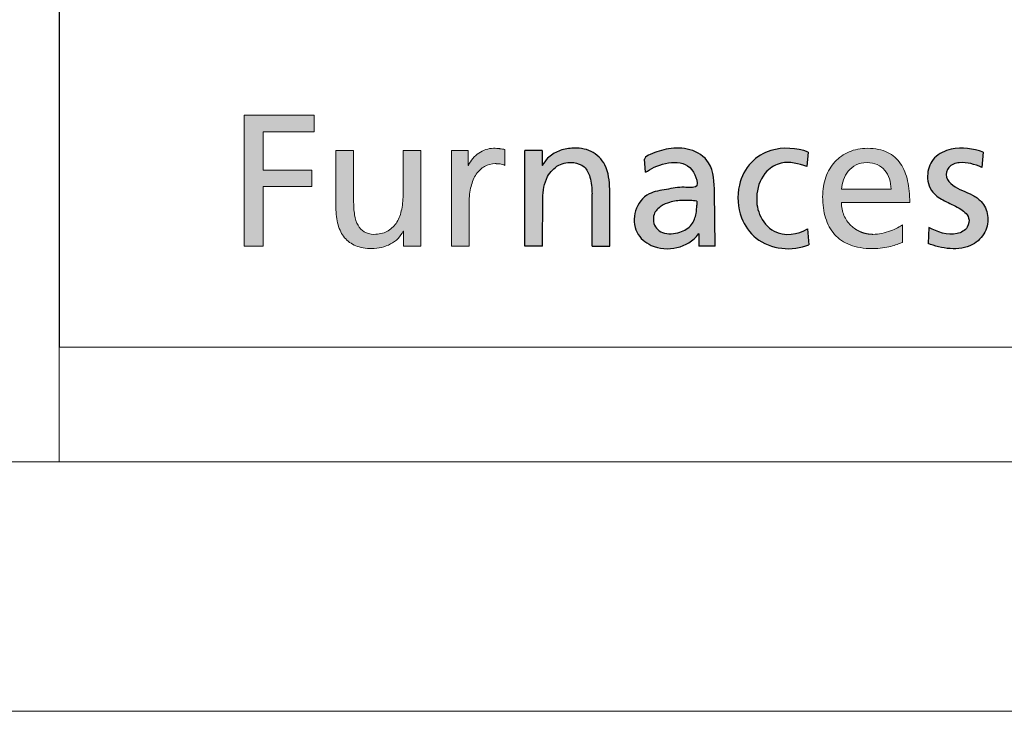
# Model space of a CAD drawing. Header units: millimetres. Extents: x 15 to 592, y 5 to 415.
# Tile 2 of 12: x 403 to 423, y 5 to 19. Entities that reach past the tile are written whole.
import ezdxf

# ---------------------------------------------------------------- set-up
doc = ezdxf.new("R2010")
doc.units = ezdxf.units.MM
doc.layers.add('FORMAT', color=7, linetype='Continuous')

# ---------------------------------------------------------------- blocks, each defined once
blk = doc.blocks.new('LOGO_sombreado')
at = {"linetype": 'Continuous'}
blk.add_hatch(color=7, dxfattribs=at).paths.add_polyline_path([(4.078, 4.32), (5.1, 4.32), (5.1, 4.651), (3.702, 4.651), (3.702, 2.023), (4.078, 2.023), (4.078, 3.22), (5.054, 3.22), (5.054, 3.551), (4.078, 3.551)], flags=0)
blk.add_hatch(color=7, dxfattribs=at).paths.add_polyline_path([(4.078, 4.32), (5.1, 4.32), (5.1, 4.651), (3.702, 4.651), (3.702, 2.023), (4.078, 2.023), (4.078, 3.22), (5.054, 3.22), (5.054, 3.551), (4.078, 3.551)], flags=0)
h = blk.add_hatch(color=7, dxfattribs=at)
edge = h.paths.add_edge_path(flags=0)
edge.add_line((8.928, 3.962), (8.875, 3.972))
edge.add_spline(control_points=[(8.875, 3.972), (8.858, 3.975), (8.841, 3.978), (8.823, 3.98)], knot_values=[22.132418, 22.132418, 22.132418, 22.132418, 23.132418, 23.132418, 23.132418, 23.132418], weights=[1, 1, 1, 1], degree=3, periodic=0)
edge.add_arc((8.709, 3.1), 0.888, 82.6219, 86.3614)
edge.add_spline(control_points=[(8.765, 3.986), (8.745, 3.987), (8.722, 3.988), (8.695, 3.988), (8.644, 3.988), (8.593, 3.979), (8.544, 3.963)], knot_values=[0.065266, 0.065266, 0.065266, 0.065266, 1.065266, 1.065266, 1.065266, 2.065266, 2.065266, 2.065266, 2.065266], weights=[1, 1, 1, 1, 1, 1, 1], degree=3, periodic=0)
edge.add_spline(control_points=[(8.544, 3.963), (8.495, 3.946), (8.448, 3.922), (8.404, 3.892)], knot_values=[2.065266, 2.065266, 2.065266, 2.065266, 3.065266, 3.065266, 3.065266, 3.065266], weights=[1, 1, 1, 1], degree=3, periodic=0)
edge.add_spline(control_points=[(8.404, 3.892), (8.36, 3.861), (8.319, 3.825), (8.283, 3.783)], knot_values=[3.065266, 3.065266, 3.065266, 3.065266, 4.065266, 4.065266, 4.065266, 4.065266], weights=[1, 1, 1, 1], degree=3, periodic=0)
edge.add_spline(control_points=[(8.283, 3.783), (8.248, 3.742), (8.218, 3.695), (8.194, 3.646)], knot_values=[4.065266, 4.065266, 4.065266, 4.065266, 5.065266, 5.065266, 5.065266, 5.065266], weights=[1, 1, 1, 1], degree=3, periodic=0)
edge.add_line((8.194, 3.646), (8.187, 3.646))
edge.add_line((8.187, 3.646), (8.187, 3.943))
edge.add_line((8.187, 3.943), (8.021, 3.943))
edge.add_line((8.021, 3.943), (7.856, 3.943))
edge.add_line((7.856, 3.943), (7.856, 3.703))
edge.add_line((7.856, 3.703), (7.856, 2.023))
edge.add_line((7.856, 2.023), (8.209, 2.023))
edge.add_spline(control_points=[(8.209, 2.023), (8.209, 2.314), (8.209, 2.605), (8.209, 2.896), (8.209, 3.017), (8.222, 3.126), (8.247, 3.222)], knot_values=[12.065266, 12.065266, 12.065266, 12.065266, 13.065266, 13.065266, 13.065266, 14.065266, 14.065266, 14.065266, 14.065266], weights=[1, 1, 1, 1, 1, 1, 1], degree=3, periodic=0)
edge.add_spline(control_points=[(8.247, 3.222), (8.271, 3.318), (8.307, 3.401), (8.352, 3.469)], knot_values=[14.065266, 14.065266, 14.065266, 14.065266, 15.065266, 15.065266, 15.065266, 15.065266], weights=[1, 1, 1, 1], degree=3, periodic=0)
edge.add_spline(control_points=[(8.352, 3.469), (8.398, 3.537), (8.454, 3.589), (8.518, 3.625)], knot_values=[15.065266, 15.065266, 15.065266, 15.065266, 16.065266, 16.065266, 16.065266, 16.065266], weights=[1, 1, 1, 1], degree=3, periodic=0)
edge.add_spline(control_points=[(8.518, 3.625), (8.582, 3.661), (8.654, 3.68), (8.733, 3.68)], knot_values=[16.065266, 16.065266, 16.065266, 16.065266, 17.065266, 17.065266, 17.065266, 17.065266], weights=[1, 1, 1, 1], degree=3, periodic=0)
edge.add_arc((8.733, 2.982), 0.698, 86.1548, 90.0023, ccw=False)
edge.add_spline(control_points=[(8.78, 3.678), (8.796, 3.677), (8.813, 3.675), (8.829, 3.673)], knot_values=[17.132418, 17.132418, 17.132418, 17.132418, 18.132418, 18.132418, 18.132418, 18.132418], weights=[1, 1, 1, 1], degree=3, periodic=0)
edge.add_spline(control_points=[(8.829, 3.673), (8.846, 3.67), (8.863, 3.667), (8.879, 3.662)], knot_values=[18.132418, 18.132418, 18.132418, 18.132418, 19.132418, 19.132418, 19.132418, 19.132418], weights=[1, 1, 1, 1], degree=3, periodic=0)
edge.add_spline(control_points=[(8.879, 3.662), (8.896, 3.658), (8.912, 3.652), (8.928, 3.646)], knot_values=[19.132418, 19.132418, 19.132418, 19.132418, 20.132418, 20.132418, 20.132418, 20.132418], weights=[1, 1, 1, 1], degree=3, periodic=0)
edge.add_line((8.928, 3.646), (8.928, 3.962))
h = blk.add_hatch(color=7, dxfattribs=at)
edge = h.paths.add_edge_path(flags=0)
edge.add_line((9.328, 2.026), (9.328, 3.946))
edge.add_line((9.328, 3.946), (9.67, 3.946))
edge.add_line((9.67, 3.946), (9.67, 3.641))
edge.add_line((9.67, 3.641), (9.678, 3.641))
edge.add_spline(control_points=[(9.678, 3.641), (9.704, 3.696), (9.793, 3.817), (10, 3.948), (10.305, 4.01), (10.669, 3.967), (10.997, 3.643), (11.021, 3.332), (11.026, 3.17)], knot_values=[0, 0, 0, 0, 0.090993, 0.223661, 0.358303, 0.55535, 0.750586, 1, 1, 1, 1], weights=[1, 1, 1, 1, 1, 1, 1, 1, 1], degree=3, periodic=0)
edge.add_line((11.026, 3.17), (11.026, 2.026))
edge.add_line((11.026, 2.026), (10.672, 2.026))
edge.add_line((10.672, 2.026), (10.672, 3.075))
edge.add_spline(control_points=[(10.672, 3.075), (10.669, 3.188), (10.66, 3.379), (10.536, 3.635), (10.28, 3.729), (9.984, 3.677), (9.726, 3.396), (9.691, 3.133), (9.683, 2.986)], knot_values=[0, 0, 0, 0, 0.181683, 0.307789, 0.426651, 0.591078, 0.760733, 1, 1, 1, 1], weights=[1, 1, 1, 1, 1, 1, 1, 1, 1], degree=3, periodic=0)
edge.add_line((9.683, 2.986), (9.681, 2.026))
edge.add_line((9.681, 2.026), (9.328, 2.026))
h = blk.add_hatch(color=7, dxfattribs=at)
edge = h.paths.add_edge_path(flags=0)
edge.add_spline(control_points=[(12.776, 3.232), (12.697, 3.183), (12.484, 3.232), (12.167, 3.156), (11.773, 3.111), (11.49, 2.752), (11.514, 2.287), (12.023, 1.86), (12.597, 1.99), (12.807, 2.27)], knot_values=[0, 0, 0, 0, 0.079966, 0.190057, 0.300094, 0.432511, 0.566689, 0.684622, 1, 1, 1, 1], weights=[1, 1, 1, 1, 1, 1, 1, 1, 1, 1], degree=3, periodic=0)
edge.add_spline(control_points=[(12.807, 2.27), (12.817, 2.296), (12.814, 2.27)], knot_values=[0, 0, 0, 1, 1, 1], weights=[1, 1, 1], degree=2, periodic=0)
edge.add_line((12.814, 2.27), (12.814, 2.023))
edge.add_line((12.814, 2.023), (13.139, 2.023))
edge.add_line((13.139, 2.023), (13.128, 3.106))
edge.add_spline(control_points=[(13.128, 3.106), (13.12, 3.292), (13.119, 3.706), (12.65, 4), (12.214, 4.002), (11.911, 3.898), (11.743, 3.828), (11.727, 3.77)], knot_values=[0, 0, 0, 0, 0.300445, 0.525135, 0.737289, 0.925487, 1, 1, 1, 1], weights=[1, 1, 1, 1, 1, 1, 1, 1], degree=3, periodic=0)
edge.add_line((11.727, 3.77), (11.744, 3.507))
edge.add_spline(control_points=[(11.744, 3.507), (11.927, 3.643), (12.567, 3.881), (12.789, 3.381), (12.776, 3.232)], knot_values=[0, 0, 0, 0, 0.658996, 1, 1, 1, 1], weights=[1, 1, 1, 1, 1], degree=3, periodic=0)
edge = h.paths.add_edge_path(flags=0)
edge.add_spline(control_points=[(12.776, 2.849), (12.772, 2.793), (12.762, 2.658), (12.682, 2.43), (12.419, 2.275), (12.142, 2.255), (11.913, 2.398), (11.87, 2.662), (12.044, 2.834), (12.252, 2.921), (12.499, 2.953), (12.683, 2.938), (12.776, 2.931)], knot_values=[0, 0, 0, 0, 0.068904, 0.168815, 0.283862, 0.42722, 0.488917, 0.605379, 0.695962, 0.771545, 0.884045, 1, 1, 1, 1], weights=[1, 1, 1, 1, 1, 1, 1, 1, 1, 1, 1, 1, 1], degree=3, periodic=0)
edge.add_line((12.776, 2.931), (12.776, 2.849))
h = blk.add_hatch(color=7, dxfattribs=at)
edge = h.paths.add_edge_path(flags=0)
edge.add_arc((16.302, 2.904), 0.641, 248.0344, 270.0503, ccw=False)
edge.add_spline(control_points=[(16.062, 2.31), (15.987, 2.34), (15.919, 2.385), (15.86, 2.441)], knot_values=[23.38427, 23.38427, 23.38427, 23.38427, 23.767925, 23.767925, 23.767925, 23.767925], weights=[1, 0.987772, 0.987772, 1], degree=3, periodic=0)
edge.add_arc((16.291, 2.885), 0.618, 203.0224, 225.9221, ccw=False)
edge.add_spline(control_points=[(15.721, 2.643), (15.688, 2.721), (15.67, 2.809), (15.67, 2.904)], knot_values=[0, 0, 0, 0, 1, 1, 1, 1], weights=[1, 1, 1, 1], degree=3, periodic=0)
edge.add_line((15.67, 2.904), (17.041, 2.904))
edge.add_spline(control_points=[(17.041, 2.904), (17.041, 3.058), (17.028, 3.203), (16.998, 3.334)], knot_values=[2, 2, 2, 2, 3, 3, 3, 3], weights=[1, 1, 1, 1], degree=3, periodic=0)
edge.add_spline(control_points=[(16.998, 3.334), (16.969, 3.464), (16.923, 3.581), (16.857, 3.678)], knot_values=[3, 3, 3, 3, 4, 4, 4, 4], weights=[1, 1, 1, 1], degree=3, periodic=0)
edge.add_spline(control_points=[(16.857, 3.678), (16.791, 3.774), (16.705, 3.852), (16.596, 3.905)], knot_values=[4, 4, 4, 4, 5, 5, 5, 5], weights=[1, 1, 1, 1], degree=3, periodic=0)
edge.add_spline(control_points=[(16.596, 3.905), (16.486, 3.959), (16.353, 3.988), (16.193, 3.988), (16.058, 3.988), (15.934, 3.963), (15.824, 3.916)], knot_values=[5, 5, 5, 5, 6, 6, 6, 7, 7, 7, 7], weights=[1, 1, 1, 1, 1, 1, 1], degree=3, periodic=0)
edge.add_spline(control_points=[(15.824, 3.916), (15.714, 3.87), (15.619, 3.802), (15.54, 3.716)], knot_values=[7, 7, 7, 7, 8, 8, 8, 8], weights=[1, 1, 1, 1], degree=3, periodic=0)
edge.add_spline(control_points=[(15.54, 3.716), (15.462, 3.63), (15.4, 3.526), (15.358, 3.409)], knot_values=[8, 8, 8, 8, 9, 9, 9, 9], weights=[1, 1, 1, 1], degree=3, periodic=0)
edge.add_spline(control_points=[(15.358, 3.409), (15.316, 3.291), (15.294, 3.159), (15.294, 3.017), (15.294, 2.86), (15.313, 2.717), (15.353, 2.591)], knot_values=[9, 9, 9, 9, 10, 10, 10, 11, 11, 11, 11], weights=[1, 1, 1, 1, 1, 1, 1], degree=3, periodic=0)
edge.add_spline(control_points=[(15.353, 2.591), (15.393, 2.464), (15.453, 2.353), (15.535, 2.262)], knot_values=[11, 11, 11, 11, 12, 12, 12, 12], weights=[1, 1, 1, 1], degree=3, periodic=0)
edge.add_spline(control_points=[(15.535, 2.262), (15.616, 2.172), (15.719, 2.1), (15.844, 2.052)], knot_values=[12, 12, 12, 12, 13, 13, 13, 13], weights=[1, 1, 1, 1], degree=3, periodic=0)
edge.add_spline(control_points=[(15.844, 2.052), (15.97, 2.003), (16.117, 1.977), (16.287, 1.977), (16.366, 1.977), (16.436, 1.982), (16.497, 1.99)], knot_values=[13, 13, 13, 13, 14, 14, 14, 15, 15, 15, 15], weights=[1, 1, 1, 1, 1, 1, 1], degree=3, periodic=0)
edge.add_spline(control_points=[(16.497, 1.99), (16.558, 1.998), (16.611, 2.009), (16.659, 2.021)], knot_values=[15, 15, 15, 15, 16, 16, 16, 16], weights=[1, 1, 1, 1], degree=3, periodic=0)
edge.add_spline(control_points=[(16.659, 2.021), (16.706, 2.033), (16.748, 2.047), (16.787, 2.061)], knot_values=[16, 16, 16, 16, 17, 17, 17, 17], weights=[1, 1, 1, 1], degree=3, periodic=0)
edge.add_spline(control_points=[(16.787, 2.061), (16.825, 2.075), (16.86, 2.089), (16.894, 2.101)], knot_values=[17, 17, 17, 17, 18, 18, 18, 18], weights=[1, 1, 1, 1], degree=3, periodic=0)
edge.add_line((16.894, 2.101), (16.894, 2.455))
edge.add_spline(control_points=[(16.894, 2.455), (16.872, 2.437), (16.839, 2.417), (16.798, 2.395)], knot_values=[19.00002, 19.00002, 19.00002, 19.00002, 20.00002, 20.00002, 20.00002, 20.00002], weights=[1, 1, 1, 1], degree=3, periodic=0)
edge.add_spline(control_points=[(16.798, 2.395), (16.757, 2.374), (16.707, 2.352), (16.653, 2.333)], knot_values=[20.00002, 20.00002, 20.00002, 20.00002, 21.00002, 21.00002, 21.00002, 21.00002], weights=[1, 1, 1, 1], degree=3, periodic=0)
edge.add_spline(control_points=[(16.653, 2.333), (16.599, 2.313), (16.541, 2.296), (16.481, 2.283)], knot_values=[21.00002, 21.00002, 21.00002, 21.00002, 22.00002, 22.00002, 22.00002, 22.00002], weights=[1, 1, 1, 1], degree=3, periodic=0)
edge.add_spline(control_points=[(16.481, 2.283), (16.422, 2.271), (16.361, 2.263), (16.303, 2.263)], knot_values=[22.00002, 22.00002, 22.00002, 22.00002, 23.00002, 23.00002, 23.00002, 23.00002], weights=[1, 1, 1, 1], degree=3, periodic=0)
edge = h.paths.add_edge_path(flags=0)
edge.add_spline(control_points=[(15.67, 3.167), (15.676, 3.229), (15.69, 3.294), (15.713, 3.356)], knot_values=[8, 8, 8, 8, 9, 9, 9, 9], weights=[1, 1, 1, 1], degree=3, periodic=0)
edge.add_spline(control_points=[(15.713, 3.356), (15.735, 3.418), (15.766, 3.477), (15.808, 3.528)], knot_values=[9, 9, 9, 9, 10, 10, 10, 10], weights=[1, 1, 1, 1], degree=3, periodic=0)
edge.add_spline(control_points=[(15.808, 3.528), (15.849, 3.579), (15.9, 3.623), (15.963, 3.654)], knot_values=[0, 0, 0, 0, 1, 1, 1, 1], weights=[1, 1, 1, 1], degree=3, periodic=0)
edge.add_spline(control_points=[(15.963, 3.654), (16.025, 3.685), (16.099, 3.702), (16.186, 3.702), (16.262, 3.702), (16.33, 3.687), (16.389, 3.66)], knot_values=[1, 1, 1, 1, 2, 2, 2, 3, 3, 3, 3], weights=[1, 1, 1, 1, 1, 1, 1], degree=3, periodic=0)
edge.add_spline(control_points=[(16.389, 3.66), (16.449, 3.633), (16.499, 3.594), (16.54, 3.545)], knot_values=[3, 3, 3, 3, 4, 4, 4, 4], weights=[1, 1, 1, 1], degree=3, periodic=0)
edge.add_spline(control_points=[(16.54, 3.545), (16.58, 3.497), (16.612, 3.439), (16.633, 3.375)], knot_values=[4, 4, 4, 4, 5, 5, 5, 5], weights=[1, 1, 1, 1], degree=3, periodic=0)
edge.add_spline(control_points=[(16.633, 3.375), (16.654, 3.311), (16.665, 3.241), (16.665, 3.167)], knot_values=[5, 5, 5, 5, 6, 6, 6, 6], weights=[1, 1, 1, 1], degree=3, periodic=0)
edge.add_line((16.665, 3.167), (16.416, 3.167))
edge.add_line((16.416, 3.167), (15.67, 3.167))
h = blk.add_hatch(color=7, dxfattribs=at)
edge = h.paths.add_edge_path(flags=0)
edge.add_arc((16.302, 2.904), 0.641, 248.0344, 270.0503, ccw=False)
edge.add_spline(control_points=[(16.062, 2.31), (15.987, 2.34), (15.919, 2.385), (15.86, 2.441)], knot_values=[23.38427, 23.38427, 23.38427, 23.38427, 23.767925, 23.767925, 23.767925, 23.767925], weights=[1, 0.987772, 0.987772, 1], degree=3, periodic=0)
edge.add_arc((16.291, 2.885), 0.618, 203.0224, 225.9221, ccw=False)
edge.add_spline(control_points=[(15.721, 2.643), (15.688, 2.721), (15.67, 2.809), (15.67, 2.904)], knot_values=[0, 0, 0, 0, 1, 1, 1, 1], weights=[1, 1, 1, 1], degree=3, periodic=0)
edge.add_line((15.67, 2.904), (17.041, 2.904))
edge.add_spline(control_points=[(17.041, 2.904), (17.041, 3.058), (17.028, 3.203), (16.998, 3.334)], knot_values=[2, 2, 2, 2, 3, 3, 3, 3], weights=[1, 1, 1, 1], degree=3, periodic=0)
edge.add_spline(control_points=[(16.998, 3.334), (16.969, 3.464), (16.923, 3.581), (16.857, 3.678)], knot_values=[3, 3, 3, 3, 4, 4, 4, 4], weights=[1, 1, 1, 1], degree=3, periodic=0)
edge.add_spline(control_points=[(16.857, 3.678), (16.791, 3.774), (16.705, 3.852), (16.596, 3.905)], knot_values=[4, 4, 4, 4, 5, 5, 5, 5], weights=[1, 1, 1, 1], degree=3, periodic=0)
edge.add_spline(control_points=[(16.596, 3.905), (16.486, 3.959), (16.353, 3.988), (16.193, 3.988), (16.058, 3.988), (15.934, 3.963), (15.824, 3.916)], knot_values=[5, 5, 5, 5, 6, 6, 6, 7, 7, 7, 7], weights=[1, 1, 1, 1, 1, 1, 1], degree=3, periodic=0)
edge.add_spline(control_points=[(15.824, 3.916), (15.714, 3.87), (15.619, 3.802), (15.54, 3.716)], knot_values=[7, 7, 7, 7, 8, 8, 8, 8], weights=[1, 1, 1, 1], degree=3, periodic=0)
edge.add_spline(control_points=[(15.54, 3.716), (15.462, 3.63), (15.4, 3.526), (15.358, 3.409)], knot_values=[8, 8, 8, 8, 9, 9, 9, 9], weights=[1, 1, 1, 1], degree=3, periodic=0)
edge.add_spline(control_points=[(15.358, 3.409), (15.316, 3.291), (15.294, 3.159), (15.294, 3.017), (15.294, 2.86), (15.313, 2.717), (15.353, 2.591)], knot_values=[9, 9, 9, 9, 10, 10, 10, 11, 11, 11, 11], weights=[1, 1, 1, 1, 1, 1, 1], degree=3, periodic=0)
edge.add_spline(control_points=[(15.353, 2.591), (15.393, 2.464), (15.453, 2.353), (15.535, 2.262)], knot_values=[11, 11, 11, 11, 12, 12, 12, 12], weights=[1, 1, 1, 1], degree=3, periodic=0)
edge.add_spline(control_points=[(15.535, 2.262), (15.616, 2.172), (15.719, 2.1), (15.844, 2.052)], knot_values=[12, 12, 12, 12, 13, 13, 13, 13], weights=[1, 1, 1, 1], degree=3, periodic=0)
edge.add_spline(control_points=[(15.844, 2.052), (15.97, 2.003), (16.117, 1.977), (16.287, 1.977), (16.366, 1.977), (16.436, 1.982), (16.497, 1.99)], knot_values=[13, 13, 13, 13, 14, 14, 14, 15, 15, 15, 15], weights=[1, 1, 1, 1, 1, 1, 1], degree=3, periodic=0)
edge.add_spline(control_points=[(16.497, 1.99), (16.558, 1.998), (16.611, 2.009), (16.659, 2.021)], knot_values=[15, 15, 15, 15, 16, 16, 16, 16], weights=[1, 1, 1, 1], degree=3, periodic=0)
edge.add_spline(control_points=[(16.659, 2.021), (16.706, 2.033), (16.748, 2.047), (16.787, 2.061)], knot_values=[16, 16, 16, 16, 17, 17, 17, 17], weights=[1, 1, 1, 1], degree=3, periodic=0)
edge.add_spline(control_points=[(16.787, 2.061), (16.825, 2.075), (16.86, 2.089), (16.894, 2.101)], knot_values=[17, 17, 17, 17, 18, 18, 18, 18], weights=[1, 1, 1, 1], degree=3, periodic=0)
edge.add_line((16.894, 2.101), (16.894, 2.455))
edge.add_spline(control_points=[(16.894, 2.455), (16.872, 2.437), (16.839, 2.417), (16.798, 2.395)], knot_values=[19.00002, 19.00002, 19.00002, 19.00002, 20.00002, 20.00002, 20.00002, 20.00002], weights=[1, 1, 1, 1], degree=3, periodic=0)
edge.add_spline(control_points=[(16.798, 2.395), (16.757, 2.374), (16.707, 2.352), (16.653, 2.333)], knot_values=[20.00002, 20.00002, 20.00002, 20.00002, 21.00002, 21.00002, 21.00002, 21.00002], weights=[1, 1, 1, 1], degree=3, periodic=0)
edge.add_spline(control_points=[(16.653, 2.333), (16.599, 2.313), (16.541, 2.296), (16.481, 2.283)], knot_values=[21.00002, 21.00002, 21.00002, 21.00002, 22.00002, 22.00002, 22.00002, 22.00002], weights=[1, 1, 1, 1], degree=3, periodic=0)
edge.add_spline(control_points=[(16.481, 2.283), (16.422, 2.271), (16.361, 2.263), (16.303, 2.263)], knot_values=[22.00002, 22.00002, 22.00002, 22.00002, 23.00002, 23.00002, 23.00002, 23.00002], weights=[1, 1, 1, 1], degree=3, periodic=0)
edge = h.paths.add_edge_path(flags=0)
edge.add_spline(control_points=[(15.67, 3.167), (15.676, 3.229), (15.69, 3.294), (15.713, 3.356)], knot_values=[8, 8, 8, 8, 9, 9, 9, 9], weights=[1, 1, 1, 1], degree=3, periodic=0)
edge.add_spline(control_points=[(15.713, 3.356), (15.735, 3.418), (15.766, 3.477), (15.808, 3.528)], knot_values=[9, 9, 9, 9, 10, 10, 10, 10], weights=[1, 1, 1, 1], degree=3, periodic=0)
edge.add_spline(control_points=[(15.808, 3.528), (15.849, 3.579), (15.9, 3.623), (15.963, 3.654)], knot_values=[0, 0, 0, 0, 1, 1, 1, 1], weights=[1, 1, 1, 1], degree=3, periodic=0)
edge.add_spline(control_points=[(15.963, 3.654), (16.025, 3.685), (16.099, 3.702), (16.186, 3.702), (16.262, 3.702), (16.33, 3.687), (16.389, 3.66)], knot_values=[1, 1, 1, 1, 2, 2, 2, 3, 3, 3, 3], weights=[1, 1, 1, 1, 1, 1, 1], degree=3, periodic=0)
edge.add_spline(control_points=[(16.389, 3.66), (16.449, 3.633), (16.499, 3.594), (16.54, 3.545)], knot_values=[3, 3, 3, 3, 4, 4, 4, 4], weights=[1, 1, 1, 1], degree=3, periodic=0)
edge.add_spline(control_points=[(16.54, 3.545), (16.58, 3.497), (16.612, 3.439), (16.633, 3.375)], knot_values=[4, 4, 4, 4, 5, 5, 5, 5], weights=[1, 1, 1, 1], degree=3, periodic=0)
edge.add_spline(control_points=[(16.633, 3.375), (16.654, 3.311), (16.665, 3.241), (16.665, 3.167)], knot_values=[5, 5, 5, 5, 6, 6, 6, 6], weights=[1, 1, 1, 1], degree=3, periodic=0)
edge.add_line((16.665, 3.167), (16.416, 3.167))
edge.add_line((16.416, 3.167), (15.67, 3.167))
h = blk.add_hatch(color=7, dxfattribs=at)
edge = h.paths.add_edge_path(flags=0)
edge.add_spline(control_points=[(5.713, 2.196), (5.772, 2.125), (5.847, 2.071), (5.937, 2.034)], knot_values=[55, 55, 55, 55, 56, 56, 56, 56], weights=[1, 1, 1, 1], degree=3, periodic=0)
edge.add_spline(control_points=[(5.937, 2.034), (6.028, 1.997), (6.135, 1.977), (6.259, 1.977)], knot_values=[56, 56, 56, 56, 57, 57, 57, 57], weights=[1, 1, 1, 1], degree=3, periodic=0)
edge.add_arc((6.259, 2.796), 0.818, 269.9868, 283.8904)
edge.add_spline(control_points=[(6.456, 2.001), (6.519, 2.017), (6.58, 2.04), (6.635, 2.071)], knot_values=[0, 0, 0, 0, 1, 1, 1, 1], weights=[1, 1, 1, 1], degree=3, periodic=0)
edge.add_spline(control_points=[(6.635, 2.071), (6.69, 2.101), (6.741, 2.137), (6.784, 2.181)], knot_values=[1, 1, 1, 1, 2, 2, 2, 2], weights=[1, 1, 1, 1], degree=3, periodic=0)
edge.add_spline(control_points=[(6.784, 2.181), (6.827, 2.224), (6.863, 2.273), (6.889, 2.328)], knot_values=[2, 2, 2, 2, 3, 3, 3, 3], weights=[1, 1, 1, 1], degree=3, periodic=0)
edge.add_line((6.889, 2.328), (6.896, 2.328))
edge.add_line((6.896, 2.328), (6.896, 2.023))
edge.add_line((6.896, 2.023), (7.067, 2.023))
edge.add_line((7.067, 2.023), (7.238, 2.023))
edge.add_line((7.238, 2.023), (7.238, 2.263))
edge.add_line((7.238, 2.263), (7.238, 3.943))
edge.add_line((7.238, 3.943), (6.885, 3.943))
edge.add_line((6.885, 3.943), (6.885, 3.721))
edge.add_spline(control_points=[(6.885, 3.721), (6.885, 3.647), (6.885, 3.573), (6.885, 3.499), (6.885, 3.35), (6.885, 3.202), (6.885, 3.054), (6.885, 2.937), (6.873, 2.829), (6.85, 2.734)], knot_values=[30, 30, 30, 30, 31, 31, 31, 33, 33, 33, 34, 34, 34, 34], weights=[1, 1, 1, 1, 1, 1, 1, 1, 1, 1], degree=3, periodic=0)
edge.add_spline(control_points=[(6.85, 2.734), (6.827, 2.637), (6.792, 2.553), (6.696, 2.414), (6.636, 2.359), (6.562, 2.321)], knot_values=[34, 34, 34, 34, 35, 35, 36, 36, 36, 36], weights=[1, 1, 1, 1, 1, 1], degree=3, periodic=0)
edge.add_spline(control_points=[(6.562, 2.321), (6.489, 2.284), (6.402, 2.263), (6.301, 2.263)], knot_values=[36, 36, 36, 36, 37, 37, 37, 37], weights=[1, 1, 1, 1], degree=3, periodic=0)
edge.add_spline(control_points=[(6.301, 2.263), (6.224, 2.268), (6.16, 2.285), (6.107, 2.315)], knot_values=[37, 37, 37, 37, 38, 38, 38, 38], weights=[1, 1, 1, 1], degree=3, periodic=0)
edge.add_spline(control_points=[(6.107, 2.315), (6.054, 2.345), (6.013, 2.388), (5.982, 2.445)], knot_values=[38, 38, 38, 38, 39, 39, 39, 39], weights=[1, 1, 1, 1], degree=3, periodic=0)
edge.add_spline(control_points=[(5.982, 2.445), (5.95, 2.501), (5.928, 2.571), (5.914, 2.655)], knot_values=[39, 39, 39, 39, 40, 40, 40, 40], weights=[1, 1, 1, 1], degree=3, periodic=0)
edge.add_spline(control_points=[(5.914, 2.655), (5.9, 2.739), (5.894, 2.837), (5.894, 2.949), (5.894, 3.115), (5.894, 3.28), (5.894, 3.446), (5.894, 3.529), (5.894, 3.612), (5.894, 3.695), (5.894, 3.777), (5.894, 3.86), (5.894, 3.943)], knot_values=[40, 40, 40, 40, 41, 41, 41, 43, 43, 43, 44, 44, 44, 45, 45, 45, 45], weights=[1, 1, 1, 1, 1, 1, 1, 1, 1, 1, 1, 1, 1], degree=3, periodic=0)
edge.add_line((5.894, 3.943), (5.54, 3.943))
edge.add_spline(control_points=[(5.54, 3.943), (5.54, 3.848), (5.54, 3.753), (5.54, 3.658), (5.54, 3.563), (5.54, 3.468), (5.54, 3.372), (5.54, 3.182), (5.54, 2.992), (5.54, 2.802), (5.54, 2.673), (5.554, 2.557), (5.583, 2.455)], knot_values=[49, 49, 49, 49, 50, 50, 50, 51, 51, 51, 53, 53, 53, 54, 54, 54, 54], weights=[1, 1, 1, 1, 1, 1, 1, 1, 1, 1, 1, 1, 1], degree=3, periodic=0)
edge.add_spline(control_points=[(5.583, 2.455), (5.611, 2.354), (5.655, 2.267), (5.713, 2.196)], knot_values=[54, 54, 54, 54, 55, 55, 55, 55], weights=[1, 1, 1, 1], degree=3, periodic=0)
at = {"layer": 'FORMAT'}
h = blk.add_hatch(color=256, dxfattribs=at)
edge = h.paths.add_edge_path(flags=0)
edge.add_spline(control_points=[(14.994, 2.372), (14.803, 2.254), (14.35, 2.197), (13.993, 2.642), (13.945, 3.102), (14.101, 3.522), (14.519, 3.756), (14.818, 3.682), (14.975, 3.62)], knot_values=[0, 0, 0, 0, 0.239736, 0.392762, 0.535377, 0.707741, 0.820778, 1, 1, 1, 1], weights=[1, 1, 1, 1, 1, 1, 1, 1, 1], degree=3, periodic=0)
edge.add_line((14.975, 3.62), (15.005, 3.913))
edge.add_spline(control_points=[(15.005, 3.913), (14.769, 3.994), (14.338, 4.032), (13.818, 3.724), (13.565, 3.214), (13.598, 2.624), (14.052, 1.977), (14.687, 1.916), (15.02, 2.056)], knot_values=[0, 0, 0, 0, 0.189442, 0.304437, 0.433405, 0.598153, 0.723513, 1, 1, 1, 1], weights=[1, 1, 1, 1, 1, 1, 1, 1, 1], degree=3, periodic=0)
edge.add_line((15.02, 2.056), (14.994, 2.372))
h = blk.add_hatch(color=256, dxfattribs=at)
edge = h.paths.add_edge_path(flags=0)
edge.add_spline(control_points=[(17.406, 2.082), (17.67, 1.976), (18.168, 1.89), (18.58, 2.287), (18.633, 2.636), (18.51, 2.915), (18.237, 3.101), (17.959, 3.176), (17.744, 3.396), (17.801, 3.642), (18.119, 3.739), (18.341, 3.665), (18.483, 3.605)], knot_values=[0, 0, 0, 0, 0.248617, 0.344888, 0.437274, 0.52019, 0.579843, 0.701279, 0.755995, 0.810863, 0.873582, 1, 1, 1, 1], weights=[1, 1, 1, 1, 1, 1, 1, 1, 1, 1, 1, 1, 1], degree=3, periodic=0)
edge.add_line((18.483, 3.605), (18.513, 3.913))
edge.add_spline(control_points=[(18.513, 3.913), (18.308, 3.976), (17.958, 4.038), (17.513, 3.834), (17.355, 3.47), (17.45, 3.102), (17.75, 2.92), (18.012, 2.811), (18.253, 2.636), (18.212, 2.369), (17.877, 2.197), (17.593, 2.312), (17.425, 2.399)], knot_values=[0, 0, 0, 0, 0.176891, 0.280108, 0.37368, 0.479975, 0.558482, 0.648472, 0.722992, 0.773462, 0.839493, 1, 1, 1, 1], weights=[1, 1, 1, 1, 1, 1, 1, 1, 1, 1, 1, 1, 1], degree=3, periodic=0)
edge.add_line((17.425, 2.399), (17.406, 2.082))
at = {"color": 7, "linetype": 'Continuous', "lineweight": 18}
for p, q in [((0, 20), (0, 0)), ((3.702, 2.023), (3.702, 4.651)), ((3.702, 4.651), (5.1, 4.651)), ((3.702, 2.023), (3.702, 4.651)), ((5.1, 4.651), (5.1, 4.32)), ((4.078, 4.32), (4.078, 3.551)), ((5.1, 4.32), (4.078, 4.32)), ((4.078, 3.551), (5.054, 3.551)), ((5.054, 3.551), (5.054, 3.22)), ((5.054, 3.22), (4.078, 3.22)), ((4.078, 3.22), (4.078, 2.023)), ((16.665, 3.167), (16.416, 3.167)), ((4.078, 2.023), (3.702, 2.023)), ((0, 0), (72.5, 0))]:
    blk.add_line(p, q, dxfattribs=at)
for centre, radius, start, end in [((16.291, 2.885), 0.618, 203.0224, 225.9221), ((6.259, 2.796), 0.818, 269.9868, 283.8904)]:
    blk.add_arc(centre, radius, start, end, dxfattribs=at)
at = {"color": 8, "linetype": 'Continuous', "lineweight": 0}
for points in [[(8.544, 3.963), (8.495, 3.946), (8.448, 3.922), (8.404, 3.892)], [(8.875, 3.972), (8.858, 3.975), (8.841, 3.978), (8.823, 3.98)], [(8.928, 3.962), (8.911, 3.965), (8.893, 3.969), (8.875, 3.972)], [(8.928, 3.646), (8.928, 3.751), (8.928, 3.856), (8.928, 3.962)], [(6.885, 3.943), (6.885, 3.869), (6.885, 3.795), (6.885, 3.721)], [(8.021, 3.943), (7.966, 3.943), (7.911, 3.943), (7.856, 3.943)], [(7.856, 3.943), (7.856, 3.863), (7.856, 3.783), (7.856, 3.703)], [(8.187, 3.943), (8.132, 3.943), (8.077, 3.943), (8.021, 3.943)], [(8.187, 3.646), (8.187, 3.745), (8.187, 3.844), (8.187, 3.943)], [(8.283, 3.783), (8.248, 3.742), (8.218, 3.695), (8.194, 3.646)], [(8.404, 3.892), (8.36, 3.861), (8.319, 3.825), (8.283, 3.783)], [(15.824, 3.916), (15.714, 3.87), (15.619, 3.802), (15.54, 3.716)], [(16.857, 3.678), (16.791, 3.774), (16.705, 3.852), (16.596, 3.905)], [(7.856, 3.703), (7.856, 3.143), (7.856, 2.583), (7.856, 2.023)], [(8.194, 3.646), (8.192, 3.646), (8.189, 3.646), (8.187, 3.646)], [(8.352, 3.469), (8.398, 3.537), (8.454, 3.589), (8.518, 3.625)], [(8.518, 3.625), (8.582, 3.661), (8.654, 3.68), (8.733, 3.68)], [(8.78, 3.678), (8.796, 3.677), (8.813, 3.675), (8.829, 3.673)], [(8.829, 3.673), (8.846, 3.67), (8.863, 3.667), (8.879, 3.662)], [(8.879, 3.662), (8.896, 3.658), (8.912, 3.652), (8.928, 3.646)], [(15.54, 3.716), (15.462, 3.63), (15.4, 3.526), (15.358, 3.409)], [(15.808, 3.528), (15.849, 3.579), (15.9, 3.623), (15.963, 3.654)], [(16.389, 3.66), (16.449, 3.633), (16.499, 3.594), (16.54, 3.545)], [(16.998, 3.334), (16.969, 3.464), (16.923, 3.581), (16.857, 3.678)], [(8.247, 3.222), (8.271, 3.318), (8.307, 3.401), (8.352, 3.469)], [(15.67, 3.167), (15.676, 3.229), (15.69, 3.294), (15.713, 3.356)], [(15.713, 3.356), (15.735, 3.418), (15.766, 3.477), (15.808, 3.528)], [(16.54, 3.545), (16.58, 3.497), (16.612, 3.439), (16.633, 3.375)], [(16.633, 3.375), (16.654, 3.311), (16.665, 3.241), (16.665, 3.167)], [(16.416, 3.167), (16.167, 3.167), (15.918, 3.167), (15.67, 3.167)], [(17.041, 2.904), (17.041, 3.058), (17.028, 3.203), (16.998, 3.334)], [(15.721, 2.643), (15.688, 2.721), (15.67, 2.809), (15.67, 2.904)], [(15.67, 2.904), (16.127, 2.904), (16.584, 2.904), (17.041, 2.904)], [(5.982, 2.445), (5.95, 2.501), (5.928, 2.571), (5.914, 2.655)], [(15.353, 2.591), (15.393, 2.464), (15.453, 2.353), (15.535, 2.262)], [(5.583, 2.455), (5.611, 2.354), (5.655, 2.267), (5.713, 2.196)], [(6.107, 2.315), (6.054, 2.345), (6.013, 2.388), (5.982, 2.445)], [(16.798, 2.395), (16.757, 2.374), (16.707, 2.352), (16.653, 2.333)], [(16.894, 2.455), (16.872, 2.437), (16.839, 2.417), (16.798, 2.395)], [(16.894, 2.101), (16.894, 2.219), (16.894, 2.337), (16.894, 2.455)], [(5.713, 2.196), (5.772, 2.125), (5.847, 2.071), (5.937, 2.034)], [(6.301, 2.263), (6.224, 2.268), (6.16, 2.285), (6.107, 2.315)], [(6.562, 2.321), (6.489, 2.284), (6.402, 2.263), (6.301, 2.263)], [(6.635, 2.071), (6.69, 2.101), (6.741, 2.137), (6.784, 2.181)], [(6.784, 2.181), (6.827, 2.224), (6.863, 2.273), (6.889, 2.328)], [(7.238, 2.023), (7.238, 2.103), (7.238, 2.183), (7.238, 2.263)], [(15.535, 2.262), (15.616, 2.172), (15.719, 2.1), (15.844, 2.052)], [(16.481, 2.283), (16.422, 2.271), (16.361, 2.263), (16.303, 2.263)], [(16.653, 2.333), (16.599, 2.313), (16.541, 2.296), (16.481, 2.283)], [(5.937, 2.034), (6.028, 1.997), (6.135, 1.977), (6.259, 1.977)], [(6.456, 2.001), (6.519, 2.017), (6.58, 2.04), (6.635, 2.071)], [(6.896, 2.023), (6.953, 2.023), (7.01, 2.023), (7.067, 2.023)], [(7.067, 2.023), (7.124, 2.023), (7.181, 2.023), (7.238, 2.023)], [(7.856, 2.023), (7.974, 2.023), (8.092, 2.023), (8.209, 2.023)], [(16.497, 1.99), (16.558, 1.998), (16.611, 2.009), (16.659, 2.021)], [(16.659, 2.021), (16.706, 2.033), (16.748, 2.047), (16.787, 2.061)], [(16.787, 2.061), (16.825, 2.075), (16.86, 2.089), (16.894, 2.101)]]:
    blk.add_open_spline(points, degree=3, dxfattribs=at)
for points, knots in [([(8.765, 3.986), (8.745, 3.987), (8.722, 3.988), (8.695, 3.988), (8.644, 3.988), (8.593, 3.979), (8.544, 3.963)], [0.065266, 0.065266, 0.065266, 0.065266, 1.065266, 1.065266, 1.065266, 2.065266, 2.065266, 2.065266, 2.065266]), ([(16.596, 3.905), (16.486, 3.959), (16.353, 3.988), (16.193, 3.988), (16.058, 3.988), (15.934, 3.963), (15.824, 3.916)], [5, 5, 5, 5, 6, 6, 6, 7, 7, 7, 7]), ([(5.894, 3.943), (5.864, 3.943), (5.835, 3.943), (5.805, 3.943), (5.746, 3.943), (5.688, 3.943), (5.629, 3.943), (5.599, 3.943), (5.57, 3.943), (5.54, 3.943)], [45, 45, 45, 45, 46, 46, 46, 48, 48, 48, 49, 49, 49, 49]), ([(5.54, 3.943), (5.54, 3.848), (5.54, 3.753), (5.54, 3.658), (5.54, 3.563), (5.54, 3.468), (5.54, 3.372), (5.54, 3.182), (5.54, 2.992), (5.54, 2.802), (5.54, 2.673), (5.554, 2.557), (5.583, 2.455)], [49, 49, 49, 49, 50, 50, 50, 51, 51, 51, 53, 53, 53, 54, 54, 54, 54]), ([(5.914, 2.655), (5.9, 2.739), (5.894, 2.837), (5.894, 2.949), (5.894, 3.115), (5.894, 3.28), (5.894, 3.446), (5.894, 3.529), (5.894, 3.612), (5.894, 3.695), (5.894, 3.777), (5.894, 3.86), (5.894, 3.943)], [40, 40, 40, 40, 41, 41, 41, 43, 43, 43, 44, 44, 44, 45, 45, 45, 45]), ([(7.238, 3.943), (7.209, 3.943), (7.179, 3.943), (7.15, 3.943), (7.091, 3.943), (7.032, 3.943), (6.973, 3.943), (6.944, 3.943), (6.914, 3.943), (6.885, 3.943)], [25, 25, 25, 25, 26, 26, 26, 28, 28, 28, 29, 29, 29, 29]), ([(7.238, 2.263), (7.238, 2.318), (7.238, 2.373), (7.238, 2.428), (7.238, 2.533), (7.238, 2.638), (7.238, 2.743), (7.238, 2.823), (7.238, 2.903), (7.238, 2.983), (7.238, 3.143), (7.238, 3.303), (7.238, 3.463), (7.238, 3.623), (7.238, 3.783), (7.238, 3.943)], [20, 20, 20, 20, 21, 21, 21, 22, 22, 22, 23, 23, 23, 24, 24, 24, 25, 25, 25, 25]), ([(6.885, 3.721), (6.885, 3.647), (6.885, 3.573), (6.885, 3.499), (6.885, 3.35), (6.885, 3.202), (6.885, 3.054), (6.885, 2.937), (6.873, 2.829), (6.85, 2.734)], [30, 30, 30, 30, 31, 31, 31, 33, 33, 33, 34, 34, 34, 34]), ([(15.963, 3.654), (16.025, 3.685), (16.099, 3.702), (16.186, 3.702), (16.262, 3.702), (16.33, 3.687), (16.389, 3.66)], [1, 1, 1, 1, 2, 2, 2, 3, 3, 3, 3]), ([(15.358, 3.409), (15.316, 3.291), (15.294, 3.159), (15.294, 3.017), (15.294, 2.86), (15.313, 2.717), (15.353, 2.591)], [9, 9, 9, 9, 10, 10, 10, 11, 11, 11, 11]), ([(8.209, 2.023), (8.209, 2.314), (8.209, 2.605), (8.209, 2.896), (8.209, 3.017), (8.222, 3.126), (8.247, 3.222)], [12.065266, 12.065266, 12.065266, 12.065266, 13.065266, 13.065266, 13.065266, 14.065266, 14.065266, 14.065266, 14.065266]), ([(6.85, 2.734), (6.827, 2.637), (6.792, 2.553), (6.696, 2.414), (6.636, 2.359), (6.562, 2.321)], [34, 34, 34, 34, 35, 35, 36, 36, 36, 36]), ([(6.889, 2.328), (6.89, 2.328), (6.892, 2.328), (6.893, 2.328), (6.894, 2.328), (6.894, 2.328), (6.894, 2.328), (6.894, 2.328), (6.895, 2.328), (6.895, 2.328), (6.895, 2.328), (6.895, 2.328), (6.895, 2.328), (6.896, 2.328), (6.896, 2.328), (6.896, 2.328)], [3, 3, 3, 3, 4, 4, 4, 5, 5, 5, 6, 6, 6, 7, 7, 7, 8, 8, 8, 8]), ([(6.896, 2.328), (6.896, 2.302), (6.896, 2.277), (6.896, 2.251), (6.896, 2.226), (6.896, 2.201), (6.896, 2.175), (6.896, 2.15), (6.896, 2.124), (6.896, 2.099), (6.896, 2.095), (6.896, 2.091), (6.896, 2.087), (6.896, 2.078), (6.896, 2.07), (6.896, 2.061), (6.896, 2.056), (6.896, 2.051), (6.896, 2.047), (6.896, 2.043), (6.896, 2.039), (6.896, 2.035), (6.896, 2.031), (6.896, 2.027), (6.896, 2.023)], [8, 8, 8, 8, 9, 9, 9, 10, 10, 10, 12, 12, 12, 13, 13, 13, 14, 14, 14, 15, 15, 15, 16, 16, 16, 17, 17, 17, 17]), ([(15.844, 2.052), (15.97, 2.003), (16.117, 1.977), (16.287, 1.977), (16.366, 1.977), (16.436, 1.982), (16.497, 1.99)], [13, 13, 13, 13, 14, 14, 14, 15, 15, 15, 15])]:
    blk.add_open_spline(points, degree=3, knots=knots, dxfattribs=at)
for points, weights in [([(8.823, 3.98), (8.804, 3.983), (8.785, 3.985), (8.765, 3.986)], [1, 0.999645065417, 0.999645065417, 1]), ([(8.733, 3.68), (8.749, 3.68), (8.764, 3.679), (8.78, 3.678)], [1, 0.99962425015, 0.99962425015, 1]), ([(16.062, 2.31), (15.987, 2.34), (15.919, 2.385), (15.86, 2.441)], [1, 0.987771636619, 0.987771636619, 1]), ([(16.303, 2.263), (16.22, 2.263), (16.139, 2.279), (16.062, 2.31)], [1, 0.987733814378, 0.987733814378, 1])]:
    blk.add_rational_spline(points, weights, degree=3, dxfattribs=at)
at = {"color": 7, "linetype": 'Continuous', "lineweight": 0}
blk.add_open_spline([(12.807, 2.27), (12.817, 2.296), (12.814, 2.27)], degree=2, dxfattribs=at)
at = {"layer": 'FORMAT', "color": 7}
for p, q in [((9.67, 3.946), (9.328, 3.946)), ((9.328, 2.026), (9.328, 3.946)), ((9.67, 3.946), (9.67, 3.641)), ((11.744, 3.507), (11.727, 3.77)), ((15.005, 3.913), (14.975, 3.62)), ((18.513, 3.913), (18.483, 3.605)), ((9.678, 3.641), (9.67, 3.641)), ((11.026, 2.026), (11.026, 3.17)), ((9.681, 2.026), (9.683, 2.986)), ((10.672, 2.026), (10.672, 3.075)), ((13.139, 2.023), (13.128, 3.106)), ((12.776, 2.931), (12.776, 2.849)), ((14.994, 2.372), (15.02, 2.056)), ((17.425, 2.399), (17.406, 2.082)), ((12.814, 2.27), (12.814, 2.023)), ((9.681, 2.026), (9.328, 2.026)), ((10.672, 2.026), (11.026, 2.026)), ((13.139, 2.023), (12.814, 2.023))]:
    blk.add_line(p, q, dxfattribs=at)
for points, knots in [([(11.026, 3.17), (11.021, 3.332), (10.997, 3.643), (10.669, 3.967), (10.305, 4.01), (10, 3.948), (9.793, 3.817), (9.704, 3.696), (9.678, 3.641)], [0, 0, 0, 0, 0.249414, 0.44465, 0.641697, 0.776339, 0.909007, 1, 1, 1, 1]), ([(13.128, 3.106), (13.12, 3.292), (13.119, 3.706), (12.65, 4), (12.214, 4.002), (11.911, 3.898), (11.743, 3.828), (11.727, 3.77)], [0, 0, 0, 0, 0.300445, 0.525135, 0.737289, 0.925487, 1, 1, 1, 1]), ([(15.005, 3.913), (14.769, 3.994), (14.338, 4.032), (13.818, 3.724), (13.565, 3.214), (13.598, 2.624), (14.052, 1.977), (14.687, 1.916), (15.02, 2.056)], [0, 0, 0, 0, 0.189442, 0.304437, 0.433405, 0.598153, 0.723513, 1, 1, 1, 1]), ([(18.513, 3.913), (18.308, 3.976), (17.958, 4.038), (17.513, 3.834), (17.355, 3.47), (17.45, 3.102), (17.75, 2.92), (18.012, 2.811), (18.253, 2.636), (18.212, 2.369), (17.877, 2.197), (17.593, 2.312), (17.425, 2.399)], [0, 0, 0, 0, 0.176891, 0.280108, 0.37368, 0.479975, 0.558482, 0.648472, 0.722992, 0.773462, 0.839493, 1, 1, 1, 1]), ([(11.744, 3.507), (11.927, 3.643), (12.567, 3.881), (12.789, 3.381), (12.776, 3.232)], [0, 0, 0, 0, 0.658996, 1, 1, 1, 1]), ([(9.683, 2.986), (9.691, 3.133), (9.726, 3.396), (9.984, 3.677), (10.28, 3.729), (10.536, 3.635), (10.66, 3.379), (10.669, 3.188), (10.672, 3.075)], [0, 0, 0, 0, 0.239267, 0.408922, 0.573349, 0.692211, 0.818317, 1, 1, 1, 1]), ([(14.975, 3.62), (14.818, 3.682), (14.519, 3.756), (14.101, 3.522), (13.945, 3.102), (13.993, 2.642), (14.35, 2.197), (14.803, 2.254), (14.994, 2.372)], [0, 0, 0, 0, 0.179222, 0.292259, 0.464623, 0.607238, 0.760264, 1, 1, 1, 1]), ([(18.483, 3.605), (18.341, 3.665), (18.119, 3.739), (17.801, 3.642), (17.744, 3.396), (17.959, 3.176), (18.237, 3.101), (18.51, 2.915), (18.633, 2.636), (18.58, 2.287), (18.168, 1.89), (17.67, 1.976), (17.406, 2.082)], [0, 0, 0, 0, 0.126418, 0.189137, 0.244005, 0.298721, 0.420157, 0.47981, 0.562726, 0.655112, 0.751383, 1, 1, 1, 1]), ([(12.776, 3.232), (12.697, 3.183), (12.484, 3.232), (12.167, 3.156), (11.773, 3.111), (11.49, 2.752), (11.514, 2.287), (12.023, 1.86), (12.597, 1.99), (12.807, 2.27)], [0, 0, 0, 0, 0.079966, 0.190057, 0.300094, 0.432511, 0.566689, 0.684622, 1, 1, 1, 1]), ([(12.776, 2.931), (12.683, 2.938), (12.499, 2.953), (12.252, 2.921), (12.044, 2.834), (11.87, 2.662), (11.913, 2.398), (12.142, 2.255), (12.419, 2.275), (12.682, 2.43), (12.762, 2.658), (12.772, 2.793), (12.776, 2.849)], [0, 0, 0, 0, 0.115955, 0.228455, 0.304038, 0.394621, 0.511083, 0.57278, 0.716138, 0.831185, 0.931096, 1, 1, 1, 1])]:
    blk.add_open_spline(points, degree=3, knots=knots, dxfattribs=at)

msp = doc.modelspace()

# ---------------------------------------------------------------- linework, layer by layer
at = {"color": 7, "linetype": 'Continuous', "lineweight": 18}
for p, q in [((404, 55), (404, 10)), ((584, 10), (20, 10)), ((404, 10), (584, 10)), ((589, 5), (15, 5))]:
    msp.add_line(p, q, dxfattribs=at)

# ---------------------------------------------------------------- block references
at = {"color": 7, "linetype": 'Continuous'}
msp.add_blockref('LOGO_sombreado', (404.00963, 12.29796), dxfattribs=at)

doc.saveas('drawing.dxf')
